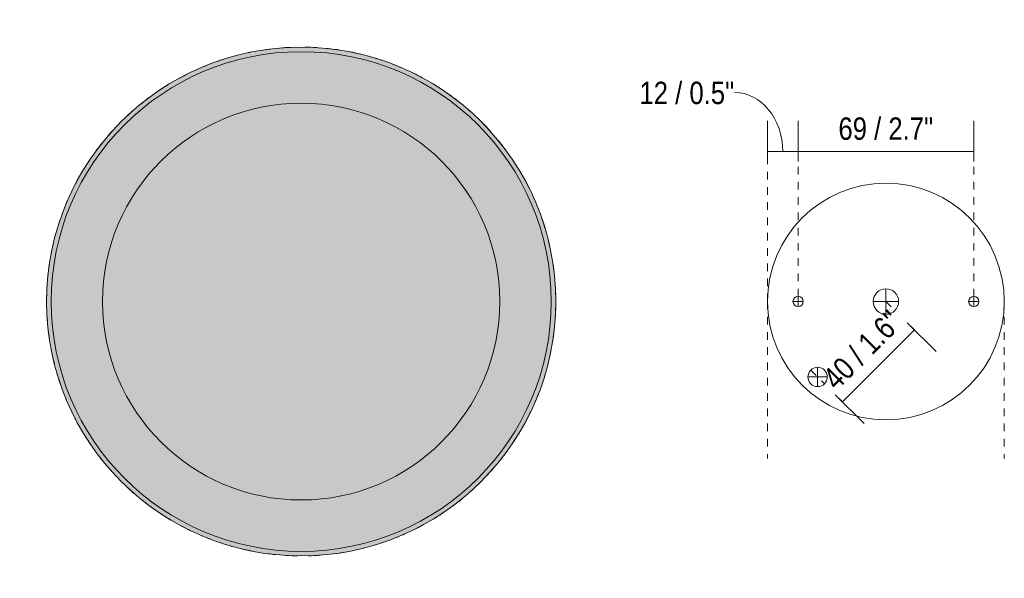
# Model space of a CAD drawing. Header units: millimetres. Extents: x 6395 to 7581, y -809 to 6706.
# Tile 3 of 3: x 7194 to 7581, y 6486 to 6706. Entities that reach past the tile are written whole.
import ezdxf

# ---------------------------------------------------------------- set-up
doc = ezdxf.new("R2010")
doc.units = ezdxf.units.MM
doc.linetypes.add('Dash', pattern=[6, 3, -3])
doc.layers.add('A-ANNO-DIMS', color=7, linetype='Dash', lineweight=9, true_color=0xd2d2d2)
for name, color, linetype, lineweight in [('A-ANNO-DIMS-4', 7, 'Continuous', 9), ('A-DETL-GENF', 7, 'Continuous', 9), ('E-LITE-EQPM', 7, 'Continuous', 20)]:
    doc.layers.add(name, color=color, linetype=linetype, lineweight=lineweight)
doc.styles.add('Arial Narrow', font='ARIALN.TTF', dxfattribs={"height": 8.8})
doc.dimstyles.new('FARO_-_2_2mm_Arial_Narrow_mm_Inch_Left', dxfattribs={"dimscale": 304.8, "dimtxt": 9.006193, "dimasz": 0, "dimexe": 0.03937, "dimexo": 0.0625, "dimgap": 0.006562, "dimtad": 1, "dimdec": 0, "dimzin": 0, "dimdsep": 46, "dimtxsty": 'Arial Narrow', "dimblk1": 'NONE', "dimblk2": 'NONE', "dimsah": 1, "dimcen": 0.09, "dimadec": 0, "dimazin": 0, "dimtfac": 1, "dimtdec": 4, "dimtix": 1, "dimtmove": 0, "dimatfit": 3, "dimfxl": 0.013123, "dimfxlon": 1, "dimtvp": 1, "dimtolj": 1, "dimtzin": 0, "dimarcsym": 2})
doc.dimstyles.new('FARO_-_2_2mm_Arial_Narrow_mm_Inch_Left_1', dxfattribs={"dimscale": 304.8, "dimtxt": 9.006193, "dimasz": 0, "dimexe": 0.03937, "dimexo": 0.0625, "dimgap": 0.006562, "dimtad": 1, "dimdec": 0, "dimzin": 0, "dimdsep": 46, "dimtxsty": 'Arial Narrow', "dimblk1": 'NONE', "dimblk2": 'NONE', "dimsah": 1, "dimcen": 0.09, "dimadec": 0, "dimazin": 0, "dimtfac": 1, "dimtdec": 4, "dimtix": 1, "dimtmove": 1, "dimatfit": 3, "dimfxl": 0.013123, "dimfxlon": 1, "dimtvp": 1, "dimtolj": 1, "dimtzin": 0, "dimarcsym": 2})

# ---------------------------------------------------------------- blocks, each defined once
blk = doc.blocks.new('62132 - 62132 SIDE LED White ceiling lamp G9-456772-Planta_PDF')
at = {"layer": 'E-LITE-EQPM'}
for p, q in [((-6.01, 99.82), (-5.92, 99.82)), ((2.69, 99.96), (2.8, 99.96)), ((20.12, 97.96), (20.22, 97.93)), ((28.58, 95.83), (28.66, 95.8)), ((-68.72, 72.65), (-68.7, 72.66)), ((-97.96, 20.12), (-97.95, 20.15)), ((99.96, -2.77), (99.96, -2.8)), ((-83.49, -55.04), (-83.5, -55.02)), ((-28.58, -95.83), (-28.66, -95.8)), ((-20.12, -97.96), (-20.22, -97.93)), ((-2.69, -99.96), (-2.8, -99.96)), ((6.01, -99.82), (5.92, -99.82))]:
    blk.add_line(p, q, dxfattribs=at)
blk = doc.blocks.new('62132 - 62132 SIDE LED White ceiling lamp G9-V1-Planta_PDF')
at = {"layer": 'E-LITE-EQPM'}
for start, end in [(101.5899, 104.21), (96.5005, 99.2912), (91.6454, 94.2616), (86.5899, 89.21), (83.3953, 84.2912), (81.5005, 83.3953), (76.6454, 79.2616), (111.5005, 114.2912), (106.6454, 109.2616), (71.5899, 74.21), (66.5005, 69.2912), (116.5899, 119.21), (61.6454, 64.2616), (121.6454, 124.2616), (56.5899, 59.21), (126.5005, 129.2912), (51.5005, 54.2912), (131.5899, 134.21), (46.6454, 49.2616), (41.5899, 44.21), (136.6454, 139.2616), (141.5005, 144.2912), (36.5005, 39.2912), (146.5899, 149.21), (31.6454, 34.2616), (151.6454, 154.2616), (26.5899, 29.21), (156.5005, 159.2912), (21.5005, 24.2912), (161.5899, 164.21), (16.6454, 19.2616), (11.6707, 14.2012), (166.6838, 169.2141), (6.5005, 9.2912), (171.5005, 174.2912), (176.4201, 179.2266), (1.5751, 4.3577), (181.5751, 184.3577), (356.4201, 359.2266), (186.5005, 189.2912), (351.5005, 354.2912), (346.6838, 349.2141), (191.6707, 194.2012), (196.6454, 199.2616), (341.5899, 344.21), (201.5005, 204.2912), (336.5005, 339.2912), (206.5899, 209.21), (331.6454, 334.2616), (211.6454, 214.2616), (326.5899, 329.21), (216.5005, 219.2912), (321.5005, 324.2912), (316.6458, 319.2616), (221.5899, 224.21), (226.6454, 229.2616), (311.5899, 314.21), (231.5005, 234.2912), (306.5005, 309.2912), (236.5899, 239.21), (301.6454, 304.2616), (241.6454, 244.2616), (296.5899, 299.21), (246.5005, 249.2912), (291.5005, 294.2912), (251.5899, 254.21), (286.6454, 289.2616), (256.6454, 259.2616), (261.5005, 263.3953), (263.3953, 264.2912), (266.5899, 269.21), (271.6454, 274.2616), (276.5005, 279.2912), (281.5899, 284.21)]:
    blk.add_arc((0, 0), 100, start, end, dxfattribs=at)
blk = doc.blocks.new('DIMBLOCK4-Planta_PDF Fixing Holes')
at = {"layer": 'A-ANNO-DIMS-4', "color": 251, "true_color": 0x5b5b5b, "transparency": 16777216}
for p, q in [((7488.09, 6649.95), (7488.09, 6665.95)), ((7500.09, 6653.7), (7500.09, 6665.95)), ((7488.09, 6653.95), (7500.09, 6653.95)), ((7488.09, 6653.95), (7488.09, 6649.95)), ((7500.09, 6653.95), (7500.09, 6649.95))]:
    blk.add_line(p, q, dxfattribs=at)
blk.add_ellipse((7475.1, 6653.95), major_axis=(0, 23.19), ratio=0.819122, start_param=4.712389, end_param=6.283185, dxfattribs=at)
at = {"layer": 'A-ANNO-DIMS-4', "color": 0, "transparency": 16777216, "insert": (7437.79, 6681.36), "char_height": 8.8, "width": 44.7736, "attachment_point": 1, "line_spacing_factor": 0.974696, "style": 'Arial Narrow'}
blk.add_mtext('12 / 0.5"', dxfattribs=at)
blk = doc.blocks.new('_None')
blk = doc.blocks.new('DIMBLOCK5-Planta_PDF Fixing Holes')
at = {"layer": 'A-ANNO-DIMS-4', "color": 251, "true_color": 0x5b5b5b, "transparency": 16777216}
for p, q in [((7500.09, 6653.7), (7500.09, 6665.95)), ((7569.09, 6653.7), (7569.09, 6665.95)), ((7500.09, 6653.95), (7569.09, 6653.95)), ((7500.09, 6653.95), (7500.09, 6649.95)), ((7569.09, 6653.95), (7569.09, 6649.95))]:
    blk.add_line(p, q, dxfattribs=at)
at = {"layer": 'A-ANNO-DIMS-4', "color": 0, "transparency": 16777216, "insert": (7515.94, 6667.32), "char_height": 8.8, "width": 44.7736, "attachment_point": 1, "line_spacing_factor": 0.974696, "style": 'Arial Narrow'}
blk.add_mtext('69 / 2.7"', dxfattribs=at)
blk = doc.blocks.new('DIMBLOCK6-Planta_PDF Fixing Holes')
at = {"layer": 'A-ANNO-DIMS-4', "color": 251, "true_color": 0x5b5b5b, "transparency": 16777216}
for p, q in [((7542.95, 6586.59), (7554.27, 6575.28)), ((7545.78, 6583.77), (7542.95, 6586.59)), ((7517.53, 6555.52), (7545.78, 6583.77)), ((7514.7, 6558.34), (7526.02, 6547.03)), ((7517.53, 6555.52), (7514.7, 6558.34))]:
    blk.add_line(p, q, dxfattribs=at)
at = {"layer": 'A-ANNO-DIMS-4', "color": 0, "transparency": 16777216, "insert": (7509.01, 6565.91), "char_height": 8.8, "width": 44.7736, "attachment_point": 1, "rotation": 45, "line_spacing_factor": 0.974696, "style": 'Arial Narrow'}
blk.add_mtext('40 / 1.6"', dxfattribs=at)

msp = doc.modelspace()

# ---------------------------------------------------------------- hatches: boundary and pattern name
at = {"layer": 'A-DETL-GENF', "true_color": 0xffffff}
h = msp.add_hatch(color=7, dxfattribs=at)
h.paths.add_polyline_path([(7304.93, 6494.95), (7313.67, 6495.35), (7322.79, 6496.59), (7331.1, 6498.45), (7339.13, 6501), (7347.21, 6504.34), (7355.24, 6508.55), (7362.29, 6513.05), (7369.4, 6518.53), (7375.64, 6524.24), (7381.8, 6531.04), (7386.85, 6537.62), (7391.53, 6544.95), (7395.56, 6552.72), (7399.06, 6561.28), (7401.62, 6569.53), (7403.4, 6577.6), (7404.55, 6586.65), (7404.93, 6594.95), (7404.5, 6603.99), (7403.39, 6612.4), (7401.48, 6620.97), (7398.88, 6629.16), (7395.54, 6637.23), (7391.34, 6645.26), (7386.83, 6652.31), (7381.19, 6659.59), (7375.4, 6665.88), (7369.19, 6671.56), (7362.26, 6676.87), (7354.93, 6681.56), (7347.18, 6685.58), (7338.6, 6689.08), (7330.35, 6691.65), (7322.28, 6693.43), (7313.47, 6694.57), (7304.48, 6694.93), (7296.2, 6694.56), (7287.07, 6693.32), (7278.75, 6691.45), (7270.72, 6688.91), (7262.65, 6685.57), (7254.62, 6681.36), (7247.57, 6676.85), (7240.64, 6671.54), (7234.22, 6665.66), (7228.33, 6659.22), (7223, 6652.28), (7218.33, 6644.95), (7214.15, 6636.84), (7210.8, 6628.63), (7208.23, 6620.38), (7206.46, 6612.31), (7205.31, 6603.26), (7204.94, 6594.72), (7205.33, 6586.13), (7206.47, 6577.5), (7208.38, 6568.93), (7210.97, 6560.74), (7214.32, 6552.67), (7218.52, 6544.65), (7223.04, 6537.57), (7228.35, 6530.66), (7234.58, 6523.91), (7240.68, 6518.33), (7247.59, 6513.03), (7254.93, 6508.35), (7262.82, 6504.27), (7271.26, 6500.82), (7279.51, 6498.26), (7287.64, 6496.47), (7296.39, 6495.33), (7304.05, 6494.99)], flags=0)
h.paths.add_polyline_path([(7304.93, 6496.73), (7296.39, 6497.11), (7287.54, 6498.3), (7279.05, 6500.22), (7271, 6502.8), (7263.4, 6505.95), (7255.82, 6509.89), (7248.3, 6514.73), (7241.78, 6519.73), (7235.42, 6525.56), (7229.71, 6531.8), (7224.46, 6538.64), (7219.66, 6546.24), (7215.92, 6553.43), (7212.54, 6561.67), (7210.05, 6569.53), (7208.2, 6577.96), (7207.1, 6586.29), (7206.7, 6594.95), (7207.12, 6603.78), (7208.29, 6612.4), (7210.05, 6620.38), (7212.78, 6628.89), (7215.92, 6636.48), (7219.86, 6644.06), (7224.46, 6651.27), (7229.71, 6658.1), (7235.47, 6664.41), (7242.2, 6670.5), (7248.61, 6675.42), (7255.82, 6680.02), (7263.4, 6683.96), (7271.36, 6687.25), (7279.51, 6689.83), (7288.21, 6691.72), (7296.39, 6692.8), (7304.93, 6693.18), (7313.67, 6692.77), (7322.31, 6691.6), (7330.81, 6689.68), (7338.86, 6687.1), (7346.46, 6683.96), (7354.04, 6680.02), (7361.49, 6675.23), (7368.08, 6670.18), (7374.44, 6664.35), (7380.15, 6658.1), (7385.4, 6651.27), (7390.2, 6643.67), (7393.93, 6636.48), (7397.32, 6628.23), (7399.81, 6620.38), (7401.64, 6612.09), (7402.76, 6603.62), (7403.15, 6594.95), (7402.74, 6586.13), (7401.57, 6577.5), (7399.81, 6569.53), (7397.08, 6561.02), (7393.93, 6553.43), (7389.99, 6545.84), (7385.4, 6538.64), (7380.15, 6531.8), (7374.38, 6525.5), (7367.66, 6519.41), (7361.25, 6514.49), (7354.04, 6509.89), (7346.46, 6505.95), (7338.5, 6502.65), (7330.35, 6500.08), (7321.65, 6498.19), (7313.47, 6497.11), (7305.79, 6496.77)], flags=0)
h = msp.add_hatch(color=7, dxfattribs=at)
h.paths.add_polyline_path([(7304.93, 6496.73), (7313.67, 6497.14), (7322.31, 6498.3), (7330.81, 6500.22), (7338.53, 6502.66), (7346.62, 6506.03), (7354.04, 6509.89), (7361.25, 6514.49), (7368.08, 6519.73), (7374.38, 6525.5), (7380.15, 6531.8), (7385.4, 6538.64), (7390.08, 6546.01), (7393.93, 6553.43), (7397.23, 6561.38), (7399.91, 6569.99), (7401.64, 6577.81), (7402.76, 6586.29), (7403.15, 6594.95), (7402.71, 6603.99), (7401.53, 6612.59), (7399.81, 6620.38), (7397.23, 6628.52), (7393.82, 6636.69), (7389.99, 6644.06), (7385.13, 6651.61), (7380.15, 6658.1), (7374.38, 6664.41), (7368.08, 6670.18), (7361.25, 6675.42), (7354.04, 6680.02), (7346.46, 6683.96), (7338.5, 6687.25), (7329.89, 6689.93), (7322.01, 6691.67), (7313.47, 6692.8), (7304.93, 6693.18), (7296.24, 6692.78), (7287.49, 6691.59), (7279.05, 6689.68), (7271.33, 6687.24), (7263.24, 6683.87), (7255.82, 6680.02), (7248.3, 6675.18), (7241.78, 6670.18), (7235.47, 6664.41), (7229.71, 6658.1), (7224.46, 6651.27), (7219.78, 6643.9), (7215.92, 6636.48), (7212.63, 6628.52), (7209.95, 6619.91), (7208.22, 6612.09), (7207.1, 6603.62), (7206.72, 6594.72), (7207.12, 6586.13), (7208.33, 6577.32), (7210.2, 6569.07), (7212.63, 6561.38), (7216.03, 6553.22), (7219.86, 6545.84), (7224.73, 6538.29), (7229.79, 6531.71), (7235.47, 6525.5), (7241.78, 6519.73), (7248.61, 6514.49), (7255.82, 6509.89), (7263.4, 6505.95), (7271.36, 6502.65), (7279.97, 6499.97), (7287.85, 6498.23), (7296.39, 6497.11), (7304.06, 6496.77)], flags=0)
h.paths.add_polyline_path([(7304.93, 6516.95), (7298.15, 6517.25), (7291.37, 6518.15), (7284.62, 6519.65), (7277.9, 6521.81), (7271.87, 6524.32), (7265.88, 6527.44), (7260.1, 6531.13), (7254.78, 6535.22), (7249.69, 6539.89), (7245.09, 6544.94), (7240.85, 6550.51), (7237.38, 6555.95), (7234.25, 6561.98), (7231.55, 6568.57), (7229.57, 6574.84), (7228.13, 6581.37), (7227.24, 6588.07), (7226.93, 6595.03), (7227.24, 6601.83), (7228.13, 6608.56), (7229.59, 6615.14), (7231.63, 6621.61), (7234.28, 6628), (7237.42, 6634.01), (7241.03, 6639.67), (7245.43, 6645.35), (7250.05, 6650.35), (7254.92, 6654.8), (7260.49, 6659.03), (7265.93, 6662.5), (7271.95, 6665.63), (7278.51, 6668.33), (7284.74, 6670.29), (7291.88, 6671.83), (7298.44, 6672.66), (7304.93, 6672.95), (7311.71, 6672.65), (7318.49, 6671.76), (7325.12, 6670.29), (7331.96, 6668.1), (7337.99, 6665.59), (7343.98, 6662.47), (7350, 6658.59), (7355.08, 6654.69), (7360.17, 6650.01), (7364.66, 6645.1), (7369.01, 6639.39), (7372.48, 6633.95), (7375.61, 6627.93), (7378.35, 6621.2), (7380.38, 6614.66), (7381.76, 6608.31), (7382.61, 6601.83), (7382.91, 6594.59), (7382.61, 6588.07), (7381.73, 6581.34), (7380.2, 6574.53), (7378.22, 6568.29), (7375.61, 6561.98), (7372.48, 6555.95), (7368.83, 6550.23), (7364.43, 6544.55), (7360.05, 6539.77), (7355.08, 6535.22), (7349.37, 6530.88), (7343.93, 6527.4), (7337.91, 6524.27), (7331.34, 6521.58), (7325.12, 6519.61), (7318.19, 6518.11), (7311.42, 6517.24), (7306.41, 6517.02)], flags=0)
msp.add_hatch(color=7, dxfattribs=at).paths.add_polyline_path([(7304.93, 6516.95), (7311.71, 6517.25), (7318.52, 6518.15), (7325.45, 6519.71), (7331.68, 6521.69), (7337.91, 6524.27), (7343.93, 6527.4), (7350, 6531.32), (7355.09, 6535.23), (7360.41, 6540.15), (7364.66, 6544.81), (7368.96, 6550.44), (7372.64, 6556.27), (7375.61, 6561.98), (7378.22, 6568.29), (7380.27, 6574.76), (7381.75, 6581.52), (7382.61, 6588.07), (7382.93, 6594.95), (7382.61, 6601.83), (7381.73, 6608.57), (7380.26, 6615.19), (7378.22, 6621.61), (7375.61, 6627.93), (7372.48, 6633.95), (7368.66, 6639.89), (7364.52, 6645.25), (7359.73, 6650.43), (7354.73, 6654.95), (7349.65, 6658.85), (7343.93, 6662.5), (7337.63, 6665.75), (7331.25, 6668.36), (7325.12, 6670.29), (7318.22, 6671.79), (7311.71, 6672.65), (7304.93, 6672.95), (7298.15, 6672.65), (7291.34, 6671.75), (7284.41, 6670.19), (7278.18, 6668.21), (7271.95, 6665.63), (7265.93, 6662.5), (7260.16, 6658.81), (7254.78, 6654.69), (7249.45, 6649.75), (7245.19, 6645.1), (7241.03, 6639.67), (7237.38, 6633.95), (7234.25, 6627.93), (7231.63, 6621.61), (7229.48, 6614.66), (7228.1, 6608.36), (7227.24, 6601.83), (7226.95, 6594.59), (7227.29, 6587.75), (7228.13, 6581.34), (7229.66, 6574.53), (7231.64, 6568.28), (7234.25, 6561.98), (7237.38, 6555.95), (7241.03, 6550.23), (7245.2, 6544.8), (7250.13, 6539.47), (7255.13, 6534.95), (7260.21, 6531.05), (7265.93, 6527.4), (7272.23, 6524.16), (7278.61, 6521.55), (7284.74, 6519.61), (7291.88, 6518.08), (7298.15, 6517.25), (7303.63, 6517.01)], flags=0)

# ---------------------------------------------------------------- linework, layer by layer
at = {"layer": 'A-ANNO-DIMS'}
for p, q in [((7488.09, 6594.95), (7488.09, 6652.95)), ((7500.09, 6596.95), (7500.09, 6654.59)), ((7569.09, 6596.95), (7569.09, 6654.59)), ((7488.09, 6594.95), (7488.09, 6533.19)), ((7534.59, 6594.95), (7538.13, 6591.42)), ((7581.09, 6594.95), (7581.09, 6533.19)), ((7505.07, 6567.98), (7510.44, 6562.61))]:
    msp.add_line(p, q, dxfattribs=at)
at = {"layer": 'E-LITE-EQPM'}
for p, q in [((7534.59, 6599.95), (7534.59, 6589.95)), ((7498.09, 6594.95), (7502.09, 6594.95)), ((7500.09, 6596.95), (7500.09, 6592.95)), ((7529.59, 6594.95), (7539.59, 6594.95)), ((7571.09, 6594.95), (7567.09, 6594.95)), ((7569.09, 6596.95), (7569.09, 6592.95)), ((7507.76, 6569.09), (7507.76, 6561.49)), ((7511.56, 6565.29), (7503.96, 6565.29))]:
    msp.add_line(p, q, dxfattribs=at)
for centre, radius, start, end in [((7304.93, 6594.95), 100, 0, 180), ((7304.93, 6594.95), 98.22, 0, 180), ((7304.93, 6594.95), 78, 0, 180), ((7534.59, 6594.95), 46.5, 0, 180), ((7534.59, 6594.95), 5, 90, 270), ((7534.59, 6594.95), 5, 270, 90), ((7304.93, 6594.95), 100, 180, 360), ((7304.93, 6594.95), 98.22, 180, 360), ((7304.93, 6594.95), 78, 180, 0), ((7534.59, 6594.95), 46.5, 180, 0), ((7500.09, 6594.95), 2, 90, 270), ((7500.09, 6594.95), 2, 270, 90), ((7569.09, 6594.95), 2, 90, 270), ((7569.09, 6594.95), 2, 270, 90), ((7507.76, 6565.29), 3.8, 90, 270), ((7507.76, 6565.29), 3.8, 270, 90)]:
    msp.add_arc(centre, radius, start, end, dxfattribs=at)

# ---------------------------------------------------------------- block references
at = {"layer": 'E-LITE-EQPM', "extrusion": (0, 0, -1), "rotation": 96.60472923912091}
msp.add_blockref('62132 - 62132 SIDE LED White ceiling lamp G9-456772-Planta_PDF', (-7304.93, 6594.95), dxfattribs=at)
at = {"layer": 'E-LITE-EQPM'}
msp.add_blockref('62132 - 62132 SIDE LED White ceiling lamp G9-V1-Planta_PDF', (7304.93, 6594.95), dxfattribs=at)

# ---------------------------------------------------------------- dimensions: what is measured, and where the dimension line sits
at = {"layer": 'A-ANNO-DIMS', "color": 251, "linetype": 'Continuous', "true_color": 0x5b5b5b}
dim = msp.add_linear_dim(base=(7500.09, 6653.95), p1=(7488.09, 6649.95), p2=(7500.09, 6649.95), dimstyle='FARO_-_2_2mm_Arial_Narrow_mm_Inch_Left_1', override={"dimpost": '<>', "dimfxl": 12}, dxfattribs=at)
dim.commit()
dim.dimension.update_dxf_attribs({"geometry": 'DIMBLOCK4-Planta_PDF Fixing Holes', "text_midpoint": (7460.17, 6675.5), "dimtype": 160})
dim = msp.add_linear_dim(base=(7569.09, 6653.95), p1=(7500.09, 6649.95), p2=(7569.09, 6649.95), dimstyle='FARO_-_2_2mm_Arial_Narrow_mm_Inch_Left', override={"dimpost": '<>', "dimfxl": 69}, dxfattribs=at)
dim.commit()
dim.dimension.update_dxf_attribs({"geometry": 'DIMBLOCK5-Planta_PDF Fixing Holes', "text_midpoint": (7534.59, 6661.65)})
dim = msp.add_linear_dim(base=(7545.78, 6583.77), p1=(7514.7, 6558.34), p2=(7542.95, 6586.59), angle=45, dimstyle='FARO_-_2_2mm_Arial_Narrow_mm_Inch_Left', override={"dimpost": '<>', "dimfxl": 39.950166}, dxfattribs=at)
dim.commit()
dim.dimension.update_dxf_attribs({"geometry": 'DIMBLOCK6-Planta_PDF Fixing Holes', "text_midpoint": (7526.21, 6575.08)})

doc.saveas('drawing.dxf')
